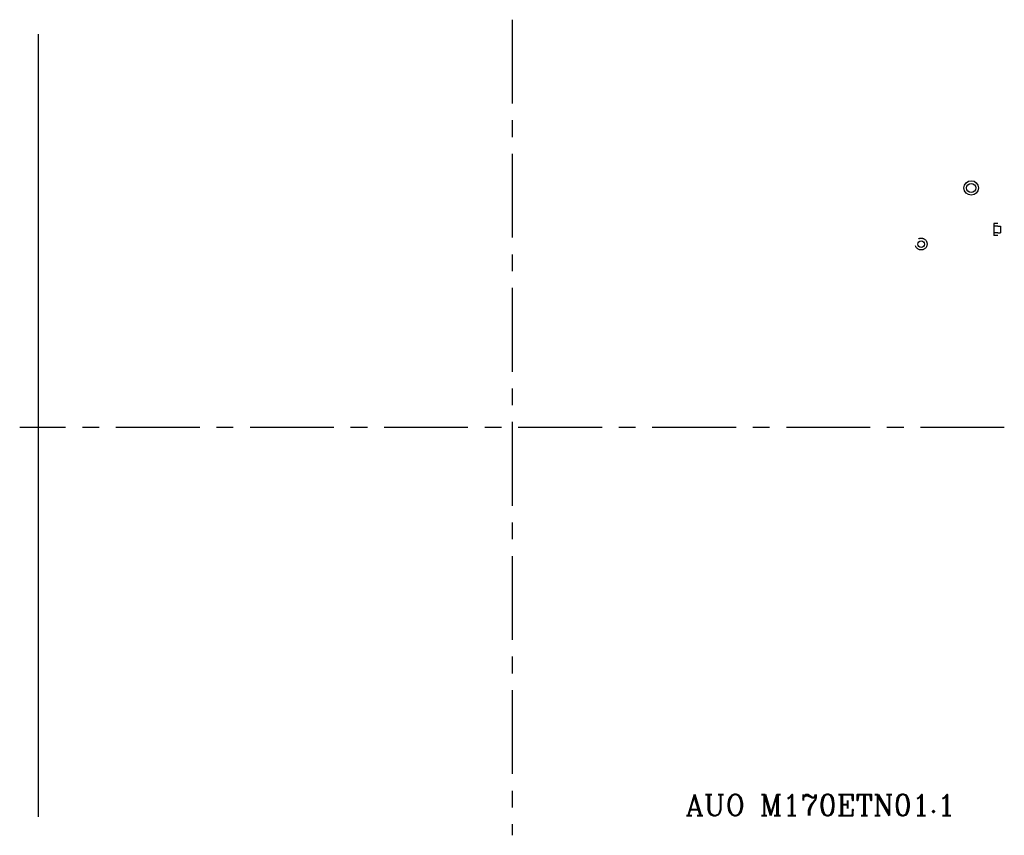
# Model space of a CAD drawing. Header units: millimetres. Extents: x -187 to 186, y -154 to 154.
import ezdxf

# ---------------------------------------------------------------- set-up
doc = ezdxf.new("R2010")
doc.units = ezdxf.units.MM
for name, pattern in [('ACAD_ISO10W100', [18, 12, -3, 0, -3]), ('CENTER', [50.8, 31.75, -6.35, 6.35, -6.35]), ('HIDDEN', [9.525, 6.35, -3.175])]:
    doc.linetypes.add(name, pattern=pattern)
for name, color, linetype in [('2', 1, 'ACAD_ISO10W100'), ('AUO M170ETN01.1', 7, 'Continuous'), ('H', 5, 'HIDDEN'), ('LCD BKT', 2, 'Continuous')]:
    doc.layers.add(name, color=color, linetype=linetype)
doc.styles.get("Standard").update_dxf_attribs({"font": 'romanc.shx', "bigfont": 'chineset.shx'})

msp = doc.modelspace()

# ---------------------------------------------------------------- linework, layer by layer
at = {"lineweight": -3}
for centre, radius in [((173.95, 90.75), 2.75), ((173.95, 90.75), 1.75), ((155, 69.5), 1.25)]:
    msp.add_circle(centre, radius, dxfattribs=at)
at = {"layer": '2', "linetype": 'CENTER', "lineweight": -3}
for p, q in [((0, 154.5), (0, -154.5)), ((186.5, 0), (-186.5, 0))]:
    msp.add_line(p, q, dxfattribs=at)
at = {"layer": 'H', "lineweight": -3}
for p, q in [((182.5, 77.25), (182.5, 72.75)), ((184, 77.25), (182.5, 77.25)), ((184, 76.25), (182.5, 76.25)), ((184, 76.25), (185, 76.25)), ((185, 76.25), (185, 73.75)), ((184, 73.75), (182.5, 73.75)), ((184, 72.75), (182.5, 72.75)), ((184, 73.75), (185, 73.75))]:
    msp.add_line(p, q, dxfattribs=at)
msp.add_circle((155, 69.5), 2.25, dxfattribs=at)
at = {"layer": 'LCD BKT', "lineweight": -3}
msp.add_line((-179.45, 149), (-179.45, -147.5), dxfattribs=at)

# ---------------------------------------------------------------- texts
at = {"layer": 'AUO M170ETN01.1', "color": 3, "insert": (65.74, -139.04, 4), "char_height": 8, "attachment_point": 1}
msp.add_mtext_dynamic_manual_height_columns('AUO M170ETN01.1', width=172.9737, gutter_width=40, heights=[0], dxfattribs=at)

doc.saveas('drawing.dxf')
